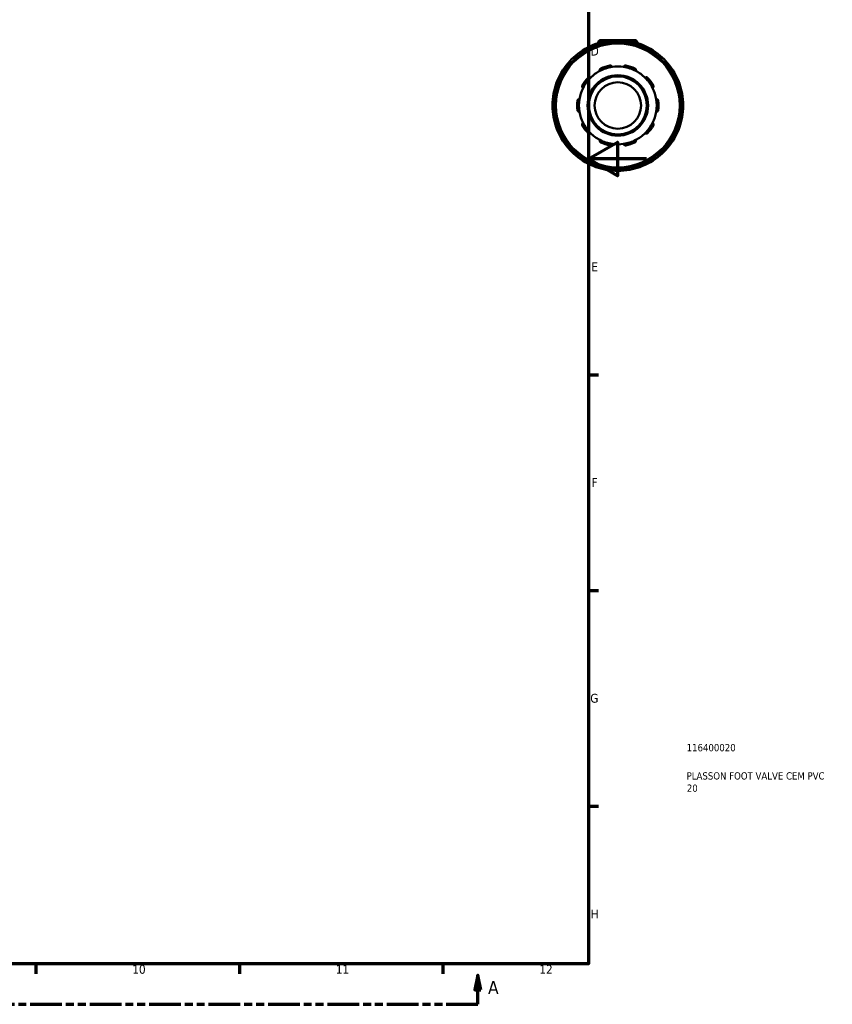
# Model space of a CAD drawing. Header units: millimetres. Extents: x 0 to 905, y -402 to 685.
# Tile 5 of 10: x 625 to 905, y 6 to 345. Entities that reach past the tile are written whole.
import ezdxf

# ---------------------------------------------------------------- set-up
doc = ezdxf.new("R2010")
doc.units = ezdxf.units.MM
doc.linetypes.add('DOUBLE_DASH_CHAIN', pattern=[1.2403, 0.6614, -0.0827, 0.1654, -0.0827, 0.1654, -0.0827])
for name, color, linetype, lineweight in [('Border (ANSI)', 7, 'Continuous', 70), ('Section Line (ANSI)', 7, 'DOUBLE_DASH_CHAIN', 70), ('Title (ISO)', 7, 'Continuous', 50), ('Visible (ANSI)', 7, 'Continuous', 50), ('Visible Narrow (ANSI)', 7, 'Continuous', 35)]:
    doc.layers.add(name, color=color, linetype=linetype, lineweight=lineweight)
doc.styles.add('Label Text (ANSI)', font='tahoma.ttf')
doc.styles.add('Note Text (ANSI)', font='tahoma.ttf')
doc.styles.add('Note Text (ISO)', font='tahoma.ttf')

# ---------------------------------------------------------------- blocks, each defined once
blk = doc.blocks.new('Borders Default Border')
at = {"layer": 'Border (ANSI)'}
for p, q in [((821, 222.75), (824.45, 222.75)), ((821, 148.5), (824.45, 148.5)), ((821, 74.25), (824.45, 74.25)), ((630.75, 20), (630.75, 16.55)), ((700.83, 20), (700.83, 16.55)), ((770.92, 20), (770.92, 16.55))]:
    blk.add_line(p, q, dxfattribs=at)
at = {"layer": 'Border (ANSI)', "flags": 128}
for points in [[(20, 20), (20, 574), (821, 574), (821, 20), (20, 20)], [(841, 297), (821, 297), (831, 302.77), (831, 291.23), (821, 297)]]:
    blk.add_lwpolyline(points, dxfattribs=at)
at = {"layer": 'Border (ANSI)', "attachment_point": 7, "style": 'Note Text (ANSI)'}
for s, insert, char_height in [('D', (821.81, 332.6), 3.05), ('E', (822.05, 258.35), 3.05), ('F', (822.14, 184.1), 3.05), ('G', (821.66, 109.79), 3.05), ('H', (821.81, 35.6), 3.05), ('10', (663.96, 16.49), 3.048), ('11', (734.04, 16.55), 3.048), ('12', (804.13, 16.55), 3.048)]:
    blk.add_mtext(s, dxfattribs=dict(at, insert=insert, char_height=char_height))
blk = doc.blocks.new('Title Blocks ISO')
at = {"layer": 'Title (ISO)', "color": 232, "true_color": 0xca0064, "style": 'Note Text (ISO)'}
for tag, p in [('PART_NUMBER_001', (33.84, 73.13)), ('DESCRIPTION_001', (33.84, 63.4)), ('DESCRIPTION_002', (33.91, 59.18))]:
    blk.add_attdef(tag, p, '', height=2.5, dxfattribs=at)
blk = doc.blocks.new('2dTransSection0')
at = {"layer": 'Section Line (ANSI)', "linetype": 'Continuous'}
for p, q in [((362.72, 16.03), (361.72, 11.03)), ((362.72, 11.03), (362.72, 16.03)), ((363.72, 11.03), (362.72, 16.03)), ((782.96, 16.03), (781.96, 11.03)), ((782.96, 11.03), (782.96, 16.03)), ((783.96, 11.03), (782.96, 16.03)), ((361.72, 11.03), (363.72, 11.03)), ((362.72, 6.03), (362.72, 11.03)), ((781.96, 11.03), (783.96, 11.03)), ((782.96, 6.03), (782.96, 11.03)), ((362.72, 6.03), (373.59, 6.03)), ((772.09, 6.03), (782.96, 6.03))]:
    blk.add_line(p, q, dxfattribs=at)
at = {"layer": 'Section Line (ANSI)', "linetype": 'DOUBLE_DASH_CHAIN', "ltscale": 16.502678}
blk.add_line((362.72, 6.03), (782.96, 6.03), dxfattribs=at)
at = {"layer": 'Section Line (ANSI)', "linetype": 'Continuous', "flags": 128}
for points in [[(363.72, 11.03), (362.72, 16.03), (361.72, 11.03), (363.72, 11.03)], [(783.96, 11.03), (782.96, 16.03), (781.96, 11.03), (783.96, 11.03)]]:
    blk.add_lwpolyline(points, dxfattribs=at)
at = {"layer": 'Section Line (ANSI)'}
for points in [[(363.72, 11.03), (362.72, 16.03), (361.72, 11.03), (363.72, 11.03)], [(783.96, 11.03), (782.96, 16.03), (781.96, 11.03), (783.96, 11.03)]]:
    blk.add_solid(points, dxfattribs=at)
at = {"layer": 'Section Line (ANSI)', "char_height": 4.57, "attachment_point": 7, "style": 'Label Text (ANSI)'}
for insert in [(355.36, 9.53), (786.43, 9.53)]:
    blk.add_mtext('A', dxfattribs=dict(at, insert=insert))

msp = doc.modelspace()

# ---------------------------------------------------------------- linework, layer by layer
at = {"layer": 'Visible (ANSI)'}
for p, q in [((823.302, 335.766), (823.403, 335.591)), ((824.398, 337.027), (824.398, 336.891)), ((825.298, 337.927), (836.998, 337.927)), ((827.773, 336.762), (827.773, 336.964)), ((834.523, 336.964), (834.523, 336.762)), ((837.898, 337.027), (837.898, 336.891)), ((838.892, 335.591), (838.993, 335.766)), ((817.558, 332.216), (817.457, 332.391)), ((844.839, 332.391), (844.738, 332.216)), ((814.184, 329.118), (814.359, 329.018)), ((847.937, 329.018), (848.111, 329.118)), ((810.984, 323.172), (810.809, 323.273)), ((851.486, 323.273), (851.312, 323.172)), ((809.611, 318.802), (809.813, 318.802)), ((852.482, 318.802), (852.684, 318.802)), ((809.813, 312.052), (809.611, 312.052)), ((852.684, 312.052), (852.482, 312.052)), ((810.809, 307.582), (810.984, 307.683)), ((851.312, 307.683), (851.486, 307.582)), ((814.359, 301.837), (814.184, 301.736)), ((848.111, 301.736), (847.937, 301.837)), ((817.457, 298.464), (817.558, 298.638)), ((844.738, 298.638), (844.839, 298.464)), ((823.403, 295.263), (823.302, 295.089)), ((838.993, 295.089), (838.892, 295.263)), ((827.773, 293.891), (827.773, 294.093)), ((834.523, 294.093), (834.523, 293.891))]:
    msp.add_line(p, q, dxfattribs=at)
for radius in [21.6, 10.4, 10, 8]:
    msp.add_circle((831.148, 315.427), radius, dxfattribs=at)
for centre, radius, start, end in [((831.148, 315.427), 22.5, 109.54246, 130.45754), ((823.822, 336.066), 0.6, 109.54246, 210), ((831.148, 315.427), 22.5, 100.45754, 109.54246), ((825.298, 337.027), 0.9, 90, 180), ((831.148, 315.427), 22.5, 79.54246, 100.45754), ((827.173, 336.964), 0.6, 0, 100.45754), ((835.123, 336.964), 0.6, 79.54246, 180), ((831.148, 315.427), 22.5, 70.45754, 79.54246), ((836.998, 337.027), 0.9, 0, 90), ((831.148, 315.427), 22.5, 49.54246, 70.45754), ((838.473, 336.066), 0.6, 330, 70.45754), ((831.148, 315.427), 22.5, 130.45754, 139.54246), ((816.937, 332.091), 0.6, 30, 130.45754), ((845.358, 332.091), 0.6, 49.54246, 150), ((831.148, 315.427), 22.5, 40.45754, 49.54246), ((831.148, 315.427), 22.5, 139.54246, 160.45754), ((814.484, 329.638), 0.6, 139.54246, 240), ((831.148, 315.427), 14, 101.14938, 114.85062), ((831.148, 315.427), 13.4, 81.41632, 98.58368), ((831.148, 315.427), 14, 65.14938, 78.85062), ((847.811, 329.638), 0.6, 300, 40.45754), ((831.148, 315.427), 22.5, 19.54246, 40.45754), ((831.148, 315.427), 13.4, 117.41632, 134.58368), ((831.148, 315.427), 13.4, 98.58368, 117.41632), ((831.148, 315.427), 13.4, 62.58368, 81.41632), ((831.148, 315.427), 13.4, 45.41632, 62.58368), ((831.148, 315.427), 22.5, 160.45754, 169.54246), ((810.509, 322.753), 0.6, 60, 160.45754), ((831.148, 315.427), 14, 137.14938, 150.85062), ((831.148, 315.427), 13.4, 134.58368, 153.41632), ((831.148, 315.427), 13.4, 26.58368, 45.41632), ((831.148, 315.427), 14, 29.14938, 42.85062), ((851.786, 322.753), 0.6, 19.54246, 120), ((831.148, 315.427), 22.5, 10.45754, 19.54246), ((831.148, 315.427), 22.5, 169.54246, 190.45754), ((809.611, 319.402), 0.6, 169.54246, 270), ((831.148, 315.427), 13.4, 153.41632, 170.58368), ((831.148, 315.427), 13.4, 9.41632, 26.58368), ((852.684, 319.402), 0.6, 270, 10.45754), ((831.148, 315.427), 22.5, 349.54246, 10.45754), ((831.148, 315.427), 14, 173.14938, 186.85062), ((831.148, 315.427), 13.4, 170.58368, 189.41632), ((831.148, 315.427), 13.4, 350.58368, 9.41632), ((831.148, 315.427), 14, 353.14938, 6.85062), ((809.611, 311.452), 0.6, 90, 190.45754), ((831.148, 315.427), 13.4, 189.41632, 206.58368), ((831.148, 315.427), 13.4, 333.41632, 350.58368), ((852.684, 311.452), 0.6, 349.54246, 90), ((831.148, 315.427), 22.5, 190.45754, 199.54246), ((831.148, 315.427), 14, 209.14938, 222.85062), ((831.148, 315.427), 13.4, 206.58368, 225.41632), ((831.148, 315.427), 13.4, 314.58368, 333.41632), ((831.148, 315.427), 14, 317.14938, 330.85062), ((831.148, 315.427), 22.5, 340.45754, 349.54246), ((831.148, 315.427), 22.5, 199.54246, 220.45754), ((810.509, 308.102), 0.6, 199.54246, 300), ((831.148, 315.427), 13.4, 225.41632, 242.58368), ((831.148, 315.427), 13.4, 297.41632, 314.58368), ((831.148, 315.427), 22.5, 319.54246, 340.45754), ((851.786, 308.102), 0.6, 240, 340.45754), ((814.484, 301.217), 0.6, 120, 220.45754), ((831.148, 315.427), 13.4, 242.58368, 261.41632), ((831.148, 315.427), 14, 245.14938, 258.85062), ((831.148, 315.427), 13.4, 261.41632, 278.58368), ((831.148, 315.427), 13.4, 278.58368, 297.41632), ((831.148, 315.427), 14, 281.14938, 294.85062), ((847.811, 301.217), 0.6, 319.54246, 60), ((831.148, 315.427), 22.5, 220.45754, 229.54246), ((816.937, 298.764), 0.6, 229.54246, 330), ((831.148, 315.427), 22.5, 229.54246, 250.45754), ((831.148, 315.427), 22.5, 289.54246, 310.45754), ((845.358, 298.764), 0.6, 210, 310.45754), ((831.148, 315.427), 22.5, 310.45754, 319.54246), ((823.822, 294.789), 0.6, 150, 250.45754), ((838.473, 294.789), 0.6, 289.54246, 30), ((831.148, 315.427), 22.5, 250.45754, 259.54246), ((827.173, 293.891), 0.6, 259.54246, 0), ((831.148, 315.427), 22.5, 259.54246, 280.45754), ((835.123, 293.891), 0.6, 180, 280.45754), ((831.148, 315.427), 22.5, 280.45754, 289.54246)]:
    msp.add_arc(centre, radius, start, end, dxfattribs=at)
for points, knots in [([(828.441, 329.163), (828.482, 329.171), (828.525, 329.175), (828.61, 329.174), (828.652, 329.168), (828.773, 329.14), (828.845, 329.105), (828.971, 329.016), (829.029, 328.953), (829.111, 328.817), (829.136, 328.746), (829.148, 328.677)], [0.11313888, 0.11313888, 0.11313888, 0.11313888, 0.1258986, 0.1258986, 0.13865832, 0.13865832, 0.16417776, 0.16417776, 0.19522776, 0.19522776, 0.22438662, 0.22438662, 0.22438662, 0.22438662]), ([(833.148, 328.677), (833.16, 328.746), (833.185, 328.817), (833.266, 328.953), (833.324, 329.016), (833.451, 329.105), (833.523, 329.14), (833.643, 329.168), (833.685, 329.174), (833.77, 329.175), (833.813, 329.171), (833.855, 329.163)], [0.21573685, 0.21573685, 0.21573685, 0.21573685, 0.24489571, 0.24489571, 0.27594571, 0.27594571, 0.30146515, 0.30146515, 0.31422487, 0.31422487, 0.32698459, 0.32698459, 0.32698459, 0.32698459]), ([(824.978, 327.322), (824.947, 327.385), (824.925, 327.457), (824.911, 327.615), (824.921, 327.7), (824.971, 327.847), (825.009, 327.917), (825.09, 328.011), (825.121, 328.04), (825.189, 328.091), (825.226, 328.113), (825.264, 328.131)], [0.21573685, 0.21573685, 0.21573685, 0.21573685, 0.24489571, 0.24489571, 0.27594571, 0.27594571, 0.30146515, 0.30146515, 0.31422487, 0.31422487, 0.32698459, 0.32698459, 0.32698459, 0.32698459]), ([(837.031, 328.131), (837.07, 328.113), (837.107, 328.091), (837.175, 328.04), (837.206, 328.011), (837.286, 327.917), (837.324, 327.847), (837.374, 327.7), (837.384, 327.615), (837.37, 327.457), (837.348, 327.385), (837.318, 327.322)], [0.11313888, 0.11313888, 0.11313888, 0.11313888, 0.1258986, 0.1258986, 0.13865832, 0.13865832, 0.16417776, 0.16417776, 0.19522776, 0.19522776, 0.22438662, 0.22438662, 0.22438662, 0.22438662]), ([(819.164, 321.424), (819.103, 321.456), (819.043, 321.502), (818.939, 321.622), (818.896, 321.697), (818.851, 321.844), (818.84, 321.924), (818.851, 322.047), (818.858, 322.088), (818.883, 322.17), (818.9, 322.209), (818.921, 322.247)], [0.21573685, 0.21573685, 0.21573685, 0.21573685, 0.24489571, 0.24489571, 0.27594571, 0.27594571, 0.30146515, 0.30146515, 0.31422487, 0.31422487, 0.32698459, 0.32698459, 0.32698459, 0.32698459]), ([(820.884, 324.949), (820.913, 324.98), (820.945, 325.008), (821.015, 325.057), (821.052, 325.077), (821.166, 325.125), (821.245, 325.139), (821.399, 325.142), (821.484, 325.125), (821.629, 325.063), (821.692, 325.02), (821.742, 324.971)], [0.11313888, 0.11313888, 0.11313888, 0.11313888, 0.1258986, 0.1258986, 0.13865832, 0.13865832, 0.16417776, 0.16417776, 0.19522776, 0.19522776, 0.22438662, 0.22438662, 0.22438662, 0.22438662]), ([(840.554, 324.971), (840.604, 325.02), (840.666, 325.063), (840.812, 325.125), (840.896, 325.142), (841.05, 325.139), (841.129, 325.125), (841.243, 325.077), (841.28, 325.057), (841.35, 325.008), (841.383, 324.98), (841.412, 324.949)], [0.21573685, 0.21573685, 0.21573685, 0.21573685, 0.24489571, 0.24489571, 0.27594571, 0.27594571, 0.30146515, 0.30146515, 0.31422487, 0.31422487, 0.32698459, 0.32698459, 0.32698459, 0.32698459]), ([(843.375, 322.247), (843.395, 322.209), (843.412, 322.17), (843.437, 322.088), (843.445, 322.047), (843.455, 321.924), (843.445, 321.844), (843.399, 321.697), (843.357, 321.622), (843.253, 321.502), (843.192, 321.456), (843.131, 321.424)], [0.11313888, 0.11313888, 0.11313888, 0.11313888, 0.1258986, 0.1258986, 0.13865832, 0.13865832, 0.16417776, 0.16417776, 0.19522776, 0.19522776, 0.22438662, 0.22438662, 0.22438662, 0.22438662]), ([(817.248, 317.097), (817.253, 317.14), (817.262, 317.182), (817.29, 317.262), (817.308, 317.3), (817.372, 317.406), (817.428, 317.464), (817.551, 317.557), (817.63, 317.592), (817.784, 317.628), (817.86, 317.63), (817.928, 317.62)], [0.11313888, 0.11313888, 0.11313888, 0.11313888, 0.1258986, 0.1258986, 0.13865832, 0.13865832, 0.16417776, 0.16417776, 0.19522776, 0.19522776, 0.22438662, 0.22438662, 0.22438662, 0.22438662]), ([(844.367, 317.62), (844.436, 317.63), (844.512, 317.628), (844.666, 317.592), (844.744, 317.557), (844.868, 317.464), (844.923, 317.406), (844.987, 317.3), (845.005, 317.262), (845.033, 317.182), (845.043, 317.14), (845.048, 317.097)], [0.21573685, 0.21573685, 0.21573685, 0.21573685, 0.24489571, 0.24489571, 0.27594571, 0.27594571, 0.30146515, 0.30146515, 0.31422487, 0.31422487, 0.32698459, 0.32698459, 0.32698459, 0.32698459]), ([(817.928, 313.235), (817.86, 313.225), (817.784, 313.227), (817.63, 313.262), (817.551, 313.298), (817.428, 313.391), (817.372, 313.449), (817.308, 313.554), (817.29, 313.593), (817.262, 313.673), (817.253, 313.715), (817.248, 313.757)], [0.21573685, 0.21573685, 0.21573685, 0.21573685, 0.24489571, 0.24489571, 0.27594571, 0.27594571, 0.30146515, 0.30146515, 0.31422487, 0.31422487, 0.32698459, 0.32698459, 0.32698459, 0.32698459]), ([(845.048, 313.757), (845.043, 313.715), (845.033, 313.673), (845.005, 313.593), (844.987, 313.554), (844.923, 313.449), (844.868, 313.391), (844.744, 313.298), (844.666, 313.262), (844.512, 313.227), (844.436, 313.225), (844.367, 313.235)], [0.11313888, 0.11313888, 0.11313888, 0.11313888, 0.1258986, 0.1258986, 0.13865832, 0.13865832, 0.16417776, 0.16417776, 0.19522776, 0.19522776, 0.22438662, 0.22438662, 0.22438662, 0.22438662]), ([(818.921, 308.608), (818.9, 308.645), (818.883, 308.685), (818.858, 308.766), (818.851, 308.808), (818.84, 308.931), (818.851, 309.011), (818.896, 309.158), (818.939, 309.233), (819.043, 309.352), (819.103, 309.398), (819.164, 309.431)], [0.11313888, 0.11313888, 0.11313888, 0.11313888, 0.1258986, 0.1258986, 0.13865832, 0.13865832, 0.16417776, 0.16417776, 0.19522776, 0.19522776, 0.22438662, 0.22438662, 0.22438662, 0.22438662]), ([(843.131, 309.431), (843.192, 309.398), (843.253, 309.352), (843.357, 309.233), (843.399, 309.158), (843.445, 309.011), (843.455, 308.931), (843.445, 308.808), (843.437, 308.766), (843.412, 308.685), (843.395, 308.645), (843.375, 308.608)], [0.21573685, 0.21573685, 0.21573685, 0.21573685, 0.24489571, 0.24489571, 0.27594571, 0.27594571, 0.30146515, 0.30146515, 0.31422487, 0.31422487, 0.32698459, 0.32698459, 0.32698459, 0.32698459]), ([(821.742, 305.884), (821.692, 305.835), (821.629, 305.792), (821.484, 305.73), (821.399, 305.713), (821.245, 305.715), (821.166, 305.729), (821.052, 305.778), (821.015, 305.798), (820.945, 305.847), (820.913, 305.875), (820.884, 305.906)], [0.21573685, 0.21573685, 0.21573685, 0.21573685, 0.24489571, 0.24489571, 0.27594571, 0.27594571, 0.30146515, 0.30146515, 0.31422487, 0.31422487, 0.32698459, 0.32698459, 0.32698459, 0.32698459]), ([(841.412, 305.906), (841.383, 305.875), (841.35, 305.847), (841.28, 305.798), (841.243, 305.778), (841.129, 305.729), (841.05, 305.715), (840.896, 305.713), (840.812, 305.73), (840.666, 305.792), (840.604, 305.835), (840.554, 305.884)], [0.11313888, 0.11313888, 0.11313888, 0.11313888, 0.1258986, 0.1258986, 0.13865832, 0.13865832, 0.16417776, 0.16417776, 0.19522776, 0.19522776, 0.22438662, 0.22438662, 0.22438662, 0.22438662]), ([(825.264, 302.724), (825.226, 302.742), (825.189, 302.764), (825.121, 302.815), (825.09, 302.844), (825.009, 302.937), (824.971, 303.008), (824.921, 303.154), (824.911, 303.24), (824.925, 303.398), (824.947, 303.47), (824.978, 303.532)], [0.11313888, 0.11313888, 0.11313888, 0.11313888, 0.1258986, 0.1258986, 0.13865832, 0.13865832, 0.16417776, 0.16417776, 0.19522776, 0.19522776, 0.22438662, 0.22438662, 0.22438662, 0.22438662]), ([(829.148, 302.177), (829.136, 302.109), (829.111, 302.038), (829.029, 301.902), (828.971, 301.838), (828.845, 301.75), (828.773, 301.714), (828.652, 301.687), (828.61, 301.681), (828.525, 301.68), (828.482, 301.683), (828.441, 301.692)], [0.21573685, 0.21573685, 0.21573685, 0.21573685, 0.24489571, 0.24489571, 0.27594571, 0.27594571, 0.30146515, 0.30146515, 0.31422487, 0.31422487, 0.32698459, 0.32698459, 0.32698459, 0.32698459]), ([(833.855, 301.692), (833.813, 301.683), (833.77, 301.68), (833.685, 301.681), (833.643, 301.687), (833.523, 301.714), (833.451, 301.75), (833.324, 301.838), (833.266, 301.902), (833.185, 302.038), (833.16, 302.109), (833.148, 302.177)], [0.11313888, 0.11313888, 0.11313888, 0.11313888, 0.1258986, 0.1258986, 0.13865832, 0.13865832, 0.16417776, 0.16417776, 0.19522776, 0.19522776, 0.22438662, 0.22438662, 0.22438662, 0.22438662]), ([(837.318, 303.532), (837.348, 303.47), (837.37, 303.398), (837.384, 303.24), (837.374, 303.154), (837.324, 303.008), (837.286, 302.937), (837.206, 302.844), (837.175, 302.815), (837.107, 302.764), (837.07, 302.742), (837.031, 302.724)], [0.21573685, 0.21573685, 0.21573685, 0.21573685, 0.24489571, 0.24489571, 0.27594571, 0.27594571, 0.30146515, 0.30146515, 0.31422487, 0.31422487, 0.32698459, 0.32698459, 0.32698459, 0.32698459])]:
    msp.add_open_spline(points, degree=3, knots=knots, dxfattribs=at)
at = {"layer": 'Visible Narrow (ANSI)'}
for p, q in [((823.304, 335.767), (823.781, 336.042)), ((823.622, 336.629), (823.806, 336.11)), ((823.967, 335.815), (823.83, 336.053)), ((824.804, 337.027), (824.399, 337.027)), ((827.164, 337.01), (827.064, 337.552)), ((827.173, 336.948), (827.173, 336.674)), ((827.22, 336.964), (827.771, 336.964)), ((834.525, 336.964), (835.076, 336.964)), ((835.123, 336.674), (835.123, 336.948)), ((835.231, 337.552), (835.131, 337.01)), ((837.897, 337.027), (837.491, 337.027)), ((838.466, 336.053), (838.328, 335.815)), ((838.489, 336.11), (838.673, 336.629)), ((838.514, 336.042), (838.991, 335.767)), ((816.907, 332.127), (816.549, 332.546)), ((816.978, 332.114), (817.455, 332.39)), ((844.84, 332.39), (845.318, 332.114)), ((845.746, 332.546), (845.389, 332.127)), ((814.029, 330.026), (814.448, 329.668)), ((814.185, 329.12), (814.461, 329.597)), ((814.735, 329.493), (814.498, 329.63)), ((816.945, 332.078), (817.082, 331.84)), ((845.213, 331.84), (845.351, 332.078)), ((847.798, 329.63), (847.56, 329.493)), ((847.835, 329.597), (848.11, 329.12)), ((847.847, 329.668), (848.266, 330.026)), ((810.465, 322.769), (809.946, 322.953)), ((810.523, 322.745), (810.76, 322.608)), ((810.533, 322.794), (810.808, 323.271)), ((851.487, 323.271), (851.763, 322.794)), ((851.535, 322.608), (851.773, 322.745)), ((852.35, 322.953), (851.831, 322.769)), ((809.023, 319.511), (809.565, 319.411)), ((809.611, 318.804), (809.611, 319.355)), ((809.901, 319.402), (809.627, 319.402)), ((852.669, 319.402), (852.394, 319.402)), ((852.684, 319.355), (852.684, 318.804)), ((852.73, 319.411), (853.272, 319.511)), ((809.611, 311.499), (809.611, 312.051)), ((852.684, 312.051), (852.684, 311.499)), ((809.565, 311.444), (809.023, 311.344)), ((809.627, 311.452), (809.901, 311.452)), ((852.394, 311.452), (852.669, 311.452)), ((853.272, 311.344), (852.73, 311.444)), ((809.946, 307.902), (810.465, 308.086)), ((810.76, 308.247), (810.523, 308.109)), ((810.808, 307.584), (810.533, 308.061)), ((851.763, 308.061), (851.487, 307.584)), ((851.773, 308.109), (851.535, 308.247)), ((851.831, 308.086), (852.35, 307.902)), ((814.461, 301.258), (814.185, 301.735)), ((848.11, 301.735), (847.835, 301.258)), ((814.448, 301.186), (814.029, 300.829)), ((814.498, 301.224), (814.735, 301.362)), ((816.549, 298.309), (816.907, 298.728)), ((817.082, 299.015), (816.945, 298.777)), ((817.455, 298.465), (816.978, 298.74)), ((845.318, 298.74), (844.84, 298.465)), ((845.351, 298.777), (845.213, 299.015)), ((845.389, 298.728), (845.746, 298.309)), ((847.56, 301.362), (847.798, 301.224)), ((848.266, 300.829), (847.847, 301.186)), ((823.781, 294.812), (823.304, 295.088)), ((823.83, 294.802), (823.967, 295.04)), ((838.328, 295.04), (838.466, 294.802)), ((838.991, 295.088), (838.514, 294.812)), ((823.806, 294.745), (823.622, 294.225)), ((827.064, 293.303), (827.164, 293.845)), ((827.173, 294.181), (827.173, 293.906)), ((827.771, 293.891), (827.22, 293.891)), ((835.076, 293.891), (834.525, 293.891)), ((835.123, 293.906), (835.123, 294.181)), ((835.131, 293.845), (835.231, 293.303)), ((838.673, 294.225), (838.489, 294.745))]:
    msp.add_line(p, q, dxfattribs=at)
msp.add_circle((831.148, 315.427), 21.2, dxfattribs=at)
for start, end in [(112.00103, 127.99897), (100.91179, 109.08821), (82.00103, 97.99897), (70.91179, 79.08821), (52.00103, 67.99897), (142.00103, 157.99897), (130.91179, 139.08821), (40.91179, 49.08821), (22.00103, 37.99897), (160.91179, 169.08821), (10.91179, 19.08821), (172.00103, 187.99897), (352.00103, 7.99897), (190.91179, 199.08821), (340.91179, 349.08821), (202.00103, 217.99897), (322.00103, 337.99897), (220.91179, 229.08821), (310.91179, 319.08821), (232.00103, 247.99897), (292.00103, 307.99897), (250.91179, 259.08821), (262.00103, 277.99897), (280.91179, 289.08821)]:
    msp.add_arc((831.148, 315.427), 21.9, start, end, dxfattribs=at)

# ---------------------------------------------------------------- block references
msp.add_blockref('Borders Default Border', (0, 0))
msp.add_blockref('Title Blocks ISO', (821, 20)).add_auto_attribs({'PART_NUMBER_001': '116400020', 'DESCRIPTION_001': 'PLASSON FOOT VALVE CEM PVC', 'DESCRIPTION_002': '20'})
at = {"layer": 'Section Line (ANSI)'}
msp.add_blockref('2dTransSection0', (0, 0), dxfattribs=at)

doc.saveas('drawing.dxf')
